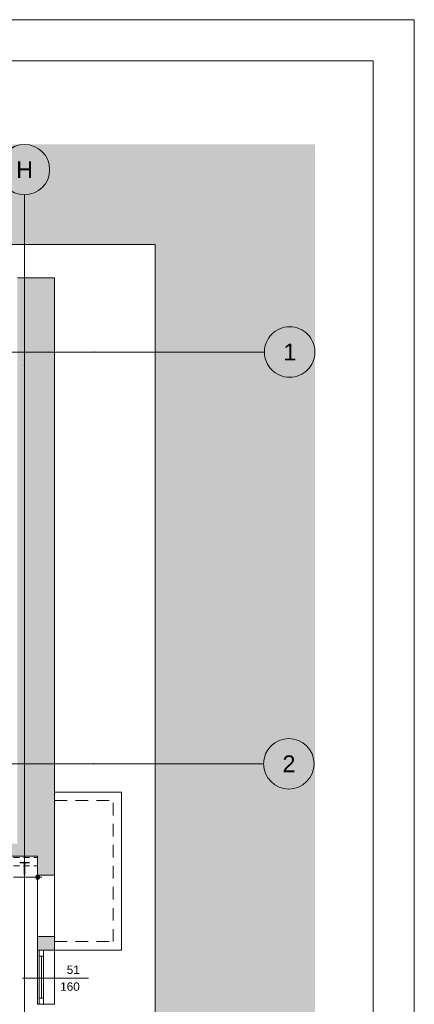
# Paper-space layout 'A-51 WYKOŃCZENIA ŚCIAN - PIĘTRO 6' of a CAD drawing. Header units: millimetres. Extents: x 0 to 420, y 0 to 297.
# Tile 11 of 11: x 373 to 420, y 180 to 297. Entities that reach past the tile are written whole.
import ezdxf
from ezdxf.xclip import XClip

# ---------------------------------------------------------------- set-up
doc = ezdxf.new("R2010")
doc.units = ezdxf.units.MM
doc.header["$MEASUREMENT"] = 0
doc.header["$XCLIPFRAME"] = 0
for name, pattern in [('DASHDOTX2', [1000, 500, -250, 0, -250]), ('Dashed 01', [1.2, 0.7, -0.5]), ('Przer. długie kreski', [2.5, 1.5, -1]), ('PRZERYWANA_DU_A', [550, 350.0000000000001, -199.9999999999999])]:
    doc.linetypes.add(name, pattern=pattern)
for name, color, linetype, lineweight in [('0_Nr_pióra__2', 8, 'Continuous', 13), ('A_Arkusz_Nr_pióra__1', 7, 'Continuous', 20), ('A_stolarka_Nr_pióra__3', 252, 'Continuous', 13), ('A_ściany_Nr_pióra__1', 7, 'Continuous', 20)]:
    doc.layers.add(name, color=color, linetype=linetype, lineweight=lineweight)
for name, color, linetype in [('A__OKŁADZINY ŚCIAN', 7, 'Continuous'), ('A_podrys', 7, 'Continuous'), ('A_ściany', 7, 'Continuous')]:
    doc.layers.add(name, color=color, linetype=linetype)
for name, color, linetype, lineweight, true_color in [('A__OKŁADZINY ŚCIAN_Nr_pióra__7', 7, 'Continuous', 18, 0x171717), ('A_osie_Nr_pióra__16', 7, 'Continuous', 5, 0x0f0f0f), ('A_osie_Nr_pióra__76', 7, 'Continuous', 5, 0x2d2d2d), ('A_wyposażenie_Nr_pióra__150', 7, 'Continuous', 5, 0x585858), ('A_ściany_Nr_pióra__10', 7, 'Continuous', 13, 0x4b4b4b), ('A_ściany_Nr_pióra__19', 7, 'Continuous', 5, 0x191919), ('Okna Archicada_Nr_pióra__19', 7, 'Continuous', 5, 0x191919)]:
    doc.layers.add(name, color=color, linetype=linetype, lineweight=lineweight, true_color=true_color)
doc.styles.add('STYL_AUTOMATYCZNY_1', font='arial.ttf')
doc.styles.add('STYL_AUTOMATYCZNY_5', font='arial.ttf')

# ---------------------------------------------------------------- blocks, each defined once
blk = doc.blocks.new('Rysunek_2_2', base_point=(-1731.696584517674, -272.6223899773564))
at = {"linetype": 'Continuous', "lineweight": 0, "true_color": 0x484848}
blk.add_hatch(color=251, dxfattribs=at).paths.add_polyline_path([(408.1685283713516, 282.1614969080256), (293.1033164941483, 282.1614969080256), (293.1033164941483, 270.2624433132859), (389.1685239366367, 270.2624433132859), (389.1685239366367, 111.452447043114), (293.1033164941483, 111.452447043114), (293.1033164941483, 106.4524431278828), (408.1685283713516, 106.4524431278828)])
at = {"layer": 'A__OKŁADZINY ŚCIAN', "linetype": 'Continuous', "lineweight": 0, "true_color": 0x171717}
blk.add_hatch(color=250, dxfattribs=at).paths.add_polyline_path([(374.9185244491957, 194.9624441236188), (374.9375545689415, 194.8667732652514), (374.99174775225, 194.7856674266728), (375.0728535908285, 194.7314742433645), (375.1685244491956, 194.7124441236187), (375.2641953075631, 194.7314742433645), (375.3453011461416, 194.7856674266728), (375.3994943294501, 194.8667732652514), (375.4185244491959, 194.9624441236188), (375.3994943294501, 195.0581149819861), (375.3453011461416, 195.1392208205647), (375.2641953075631, 195.193414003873), (375.1685244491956, 195.2124441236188), (375.0728535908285, 195.193414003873), (374.99174775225, 195.1392208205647), (374.9375545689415, 195.0581149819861)])
at = {"layer": 'A_ściany', "linetype": 'Continuous', "lineweight": 0, "true_color": 0x000000}
for points in [[(372.7685244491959, 266.2624441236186), (372.7685244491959, 198.9624441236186), (372.0385244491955, 198.9624441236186), (372.0385244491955, 197.4624441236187), (377.1685244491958, 197.4624441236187), (377.1685244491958, 266.2624441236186)], [(377.1685244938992, 197.4624441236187), (375.1685244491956, 197.4624441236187), (375.1685244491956, 195.1924426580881), (375.8685244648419, 195.1924426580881), (377.1685244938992, 195.1924426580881)], [(375.1685244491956, 186.2924441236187), (377.1685244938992, 186.2924441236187), (377.1685244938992, 187.8924426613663), (375.8685244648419, 187.8924426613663), (375.1685244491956, 187.8924426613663)]]:
    blk.add_hatch(color=18, dxfattribs=at).paths.add_polyline_path(points)
at = {"layer": '0_Nr_pióra__2', "color": 8, "linetype": 'PRZERYWANA_DU_A', "lineweight": 13, "flags": 128}
blk.add_lwpolyline([(293.1033142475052, 111.4524441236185), (389.1685244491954, 111.4524441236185), (389.1685244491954, 270.2624441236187), (293.1033142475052, 270.2624441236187)], dxfattribs=at)
at = {"layer": 'A__OKŁADZINY ŚCIAN_Nr_pióra__7', "color": 250, "linetype": 'Continuous', "lineweight": 18, "true_color": 0x171717}
for p, q in [((375.1685250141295, 195.2124441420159), (375.1685250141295, 195.8999446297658)), ((372.2885232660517, 194.9624437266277), (374.9185245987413, 194.9624437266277)), ((375.1685250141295, 194.0249428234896), (375.1685250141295, 194.7124433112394)), ((375.4185254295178, 194.9624437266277), (375.6685232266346, 194.9624437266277))]:
    blk.add_line(p, q, dxfattribs=at)
blk.add_circle((375.1685244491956, 194.9624441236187), 0.25, dxfattribs=at)
at = {"layer": 'A_osie_Nr_pióra__16', "color": 250, "linetype": 'DASHDOTX2', "lineweight": 5, "true_color": 0x0f0f0f}
for p, q in [((373.6005244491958, 255.9104205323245), (373.6005233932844, 276.1615014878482)), ((381.9174456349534, 257.4524455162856), (293.1033144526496, 257.4524455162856)), ((381.9174439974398, 257.4524441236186), (402.1685253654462, 257.4524436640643)), ((373.6005245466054, 255.9104217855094), (373.6005245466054, 106.4524448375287)), ((381.8162349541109, 208.4524429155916), (293.1033144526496, 208.4524429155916)), ((381.8162367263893, 208.4524441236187), (402.0673160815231, 208.4524434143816))]:
    blk.add_line(p, q, dxfattribs=at)
for p in [(381.9174439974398, 257.4524441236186), (381.9174439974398, 257.4524441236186), (373.6005244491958, 255.9104205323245), (373.6005244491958, 255.9104205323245), (381.8162367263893, 208.4524441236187), (381.8162367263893, 208.4524441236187)]:
    blk.add_point(p, dxfattribs=at)
at = {"layer": 'A_osie_Nr_pióra__76', "color": 250, "linetype": 'Continuous', "lineweight": 5, "true_color": 0x2d2d2d}
for centre in [(373.6005244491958, 279.1615009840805), (405.1685244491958, 257.4524441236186), (405.0673171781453, 208.4524441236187)]:
    blk.add_circle(centre, 3, dxfattribs=at)
at = {"layer": 'A_stolarka_Nr_pióra__3', "color": 252, "linetype": 'Continuous', "lineweight": 13}
blk.add_line((381.2099822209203, 182.9454966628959), (373.3785253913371, 182.9454966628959), dxfattribs=at)
at = {"layer": 'A_wyposażenie_Nr_pióra__150', "color": 251, "linetype": 'Dashed 01', "lineweight": 5, "true_color": 0x585858}
for p, q in [((293.1033140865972, 197.3130493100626), (375.1685248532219, 197.3130493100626)), ((293.1033140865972, 196.313050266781), (375.1685248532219, 196.313050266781))]:
    blk.add_line(p, q, dxfattribs=at)
at = {"layer": 'A_ściany_Nr_pióra__1', "color": 7, "linetype": 'Continuous', "lineweight": 20}
for p, q in [((375.8685251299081, 195.1924431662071), (375.1685250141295, 195.1924431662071)), ((375.8685251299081, 195.1924431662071), (377.1685257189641, 195.1924431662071)), ((375.8685251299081, 187.8924430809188), (375.1685250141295, 187.8924430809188)), ((375.8685251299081, 187.8924430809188), (377.1685257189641, 187.8924430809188)), ((377.1685257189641, 186.2924435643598), (375.1685250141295, 186.2924435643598)), ((377.1685257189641, 179.8324451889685), (375.1685250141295, 179.8324451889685))]:
    blk.add_line(p, q, dxfattribs=at)
at = {"layer": 'A_ściany_Nr_pióra__1', "color": 7, "linetype": 'Continuous', "lineweight": 20, "flags": 128}
for points in [[(377.1685244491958, 266.2624441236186), (372.7685244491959, 266.2624441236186)], [(377.1685244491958, 197.4624441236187), (377.1685244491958, 266.2624441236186)], [(372.0385244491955, 197.4624441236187), (375.1685244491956, 197.4624441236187)], [(375.1685244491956, 197.4624441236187), (375.1685244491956, 195.1924426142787)], [(377.1685244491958, 195.1924426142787), (377.1685244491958, 197.4624441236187)], [(375.1685244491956, 187.8924425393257), (375.1685244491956, 186.2924441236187)], [(377.1685244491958, 186.2924441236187), (377.1685244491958, 187.8924425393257)]]:
    blk.add_lwpolyline(points, dxfattribs=at)
at = {"layer": 'A_ściany_Nr_pióra__10', "color": 251, "linetype": 'Continuous', "lineweight": 13, "true_color": 0x4b4b4b}
for p, q in [((377.1685257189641, 205.0924444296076), (385.1685233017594, 205.0924444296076)), ((385.1685233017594, 186.2924435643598), (385.1685233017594, 205.0924444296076)), ((377.1685257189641, 186.2924435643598), (385.1685233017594, 186.2924435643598))]:
    blk.add_line(p, q, dxfattribs=at)
at = {"layer": 'A_ściany_Nr_pióra__10', "color": 251, "linetype": 'Przer. długie kreski', "lineweight": 13, "true_color": 0x4b4b4b}
for p, q in [((377.1685257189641, 204.092445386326), (384.1685242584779, 204.092445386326)), ((384.1685242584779, 187.2924452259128), (384.1685242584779, 204.092445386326)), ((377.1685257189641, 187.2924452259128), (384.1685242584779, 187.2924452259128))]:
    blk.add_line(p, q, dxfattribs=at)
at = {"layer": 'A_ściany_Nr_pióra__19', "color": 250, "linetype": 'Continuous', "lineweight": 5, "true_color": 0x191919}
for p, q in [((375.1685250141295, 186.2924435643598), (375.1685250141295, 179.8324451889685)), ((377.1685257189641, 179.8324451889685), (377.1685257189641, 186.2924435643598))]:
    blk.add_line(p, q, dxfattribs=at)
at = {"layer": 'Okna Archicada_Nr_pióra__19', "color": 250, "linetype": 'Continuous', "lineweight": 5, "true_color": 0x191919}
for p, q in [((375.8685251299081, 195.1924431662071), (375.1685250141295, 195.1924431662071)), ((375.1685250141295, 187.8924430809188), (375.1685250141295, 195.1924431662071)), ((375.8685251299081, 195.1924431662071), (377.1685257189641, 195.1924431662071)), ((377.1685257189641, 187.8924430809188), (377.1685257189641, 195.1924431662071)), ((375.8685251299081, 187.8924430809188), (375.1685250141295, 187.8924430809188)), ((375.8685251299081, 187.8924430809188), (377.1685257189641, 187.8924430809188)), ((375.3685242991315, 179.8324451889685), (375.3685242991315, 186.2924435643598)), ((375.3685242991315, 186.2924435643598), (375.8685251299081, 186.2924435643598)), ((375.3685242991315, 185.5424449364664), (375.8685251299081, 185.5424449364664)), ((375.6185247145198, 180.5824438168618), (375.6185247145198, 185.5424449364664)), ((375.8685251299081, 186.2924435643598), (375.8685251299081, 179.8324451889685)), ((375.3685242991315, 180.5824438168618), (375.8685251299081, 180.5824438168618)), ((375.8685251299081, 179.8324451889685), (375.3685242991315, 179.8324451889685))]:
    blk.add_line(p, q, dxfattribs=at)
at = {"layer": 'A__OKŁADZINY ŚCIAN_Nr_pióra__7', "color": 250, "linetype": 'Continuous', "lineweight": 18, "true_color": 0x171717, "insert": (372.975231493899, 195.2624441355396), "char_height": 1.5, "width": 1.256586, "attachment_point": 7, "style": 'STYL_AUTOMATYCZNY_5'}
blk.add_mtext('\\A1;{\\pql;\\fArial|b0|i0|c238|p0;\\W1.000000;T}', dxfattribs=at)
at = {"layer": 'A_osie_Nr_pióra__76', "color": 250, "linetype": 'Continuous', "lineweight": 5, "true_color": 0x2d2d2d, "char_height": 2, "attachment_point": 1, "style": 'STYL_AUTOMATYCZNY_1'}
for s, insert in [('\\A1;{\\pql;\\pt0;\\fArial|b0|i0|c238|p0;\\W1.000000;H}', (372.6101194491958, 280.1615009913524)), ('\\A1;{\\pql;\\pt0;\\fArial|b0|i0|c238|p0;\\W1.000000;1}', (404.4057994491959, 258.4524441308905)), ('\\A1;{\\pql;\\pt0;\\fArial|b0|i0|c238|p0;\\W1.000000;2}', (404.3045921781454, 209.4524441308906))]:
    blk.add_mtext(s, dxfattribs=dict(at, insert=insert))
at = {"layer": 'A_stolarka_Nr_pióra__3', "color": 252, "linetype": 'Continuous', "lineweight": 13, "char_height": 1, "attachment_point": 9, "style": 'STYL_AUTOMATYCZNY_1'}
for s, insert in [('\\A1;{\\pqr;\\fArial|b0|i0|c238|p0;\\W1.000000;51}', (380.1837925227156, 183.4288275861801)), ('\\A1;{\\pqr;\\fArial|b0|i0|c238|p0;\\W1.000000;160}', (380.1837925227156, 181.4288275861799))]:
    blk.add_mtext(s, dxfattribs=dict(at, insert=insert))

psp = doc.layouts.new('A-51 WYKOŃCZENIA ŚCIAN - PIĘTRO 6')

# ---------------------------------------------------------------- linework, layer by layer
at = {"layer": 'A_Arkusz_Nr_pióra__1', "color": 7, "linetype": 'Continuous', "lineweight": 20}
for q in [(29.90003742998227, 292.1), (415.1000000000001, 4.900001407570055)]:
    psp.add_line((415.1000000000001, 292.1), q, dxfattribs=at)
at = {"layer": 'A_Arkusz_Nr_pióra__1', "color": 7, "linetype": 'Continuous', "lineweight": 20, "flags": 128}
psp.add_lwpolyline([(0, 297), (420, 297), (420, 3.320364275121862e-14), (2.775557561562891e-14, 3.320364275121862e-14)], close=True, dxfattribs=at)

# ---------------------------------------------------------------- block references
at = {"layer": 'A_podrys', "color": 37, "linetype": 'Continuous', "lineweight": 5, "true_color": 0x656532}
ref = psp.add_blockref('Rysunek_2_2', (-1731.696584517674, -272.6223899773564), dxfattribs=at)
XClip(ref).set_block_clipping_path([(293.1033142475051, 106.4524441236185), (408.1685244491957, 282.1615009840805)])

doc.saveas('drawing.dxf')
